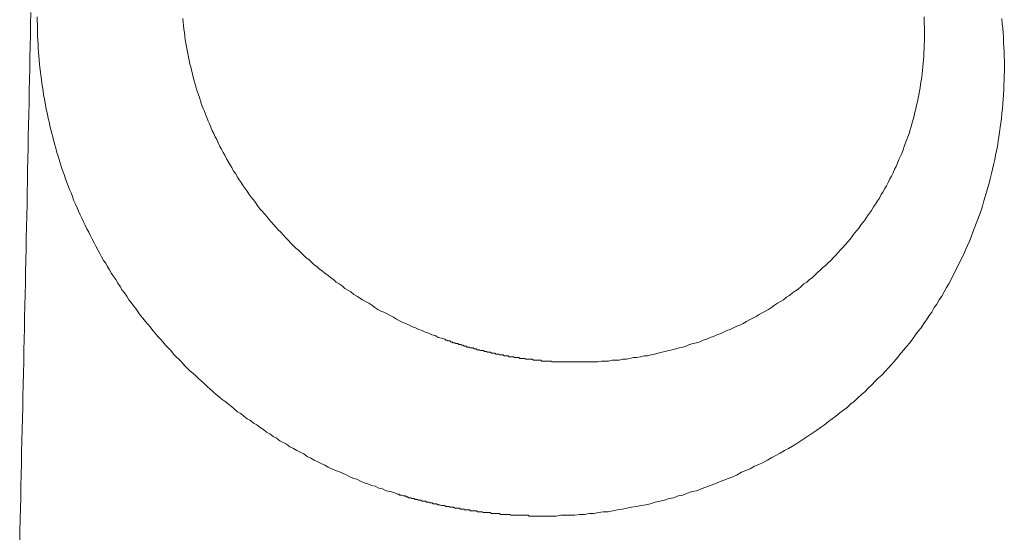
# Model space of a CAD drawing. Header units: millimetres. Extents: x -2274 to 12297, y -16157 to 26321.
# Tile 135 of 256: x -62.789 to -61.666, y -3935.595 to -3935.009. Entities that reach past the tile are written whole.
import ezdxf

# ---------------------------------------------------------------- set-up
doc = ezdxf.new("R2010")
doc.units = ezdxf.units.MM

msp = doc.modelspace()

# ---------------------------------------------------------------- linework, layer by layer
at = {"color": 253, "lineweight": 13}
for points in [[(-62.7761, -3935.001, 0), (-62.7764, -3935.014, 0), (-62.7766, -3935.027, 0), (-62.7768, -3935.04, 0), (-62.7771, -3935.053, 0), (-62.7773, -3935.065, 0), (-62.7776, -3935.078, 0), (-62.7779, -3935.091, 0), (-62.7781, -3935.104, 0), (-62.7784, -3935.117, 0), (-62.7786, -3935.13, 0), (-62.7789, -3935.143, 0), (-62.7791, -3935.156, 0), (-62.7794, -3935.168, 0), (-62.7797, -3935.181, 0), (-62.7799, -3935.194, 0), (-62.7802, -3935.207, 0), (-62.7804, -3935.22, 0), (-62.7807, -3935.233, 0), (-62.781, -3935.246, 0), (-62.7812, -3935.259, 0), (-62.7815, -3935.271, 0), (-62.7818, -3935.284, 0), (-62.782, -3935.297, 0), (-62.7823, -3935.31, 0), (-62.7826, -3935.323, 0), (-62.7829, -3935.336, 0), (-62.7831, -3935.349, 0), (-62.7834, -3935.362, 0), (-62.7837, -3935.374, 0), (-62.784, -3935.387, 0), (-62.7842, -3935.4, 0), (-62.7845, -3935.413, 0), (-62.7848, -3935.426, 0), (-62.7851, -3935.439, 0), (-62.7853, -3935.452, 0), (-62.7856, -3935.464, 0), (-62.7859, -3935.477, 0), (-62.7862, -3935.49, 0), (-62.7865, -3935.503, 0), (-62.7867, -3935.516, 0), (-62.787, -3935.529, 0), (-62.7873, -3935.542, 0), (-62.7876, -3935.555, 0), (-62.7879, -3935.567, 0), (-62.7882, -3935.58, 0), (-62.7884, -3935.593, 0), (-62.7887, -3935.606, 0)], [(-62.3578, -3935.551, 0), (-62.362, -3935.549, 0), (-62.3663, -3935.548, 0), (-62.3705, -3935.547, 0), (-62.3747, -3935.545, 0), (-62.3789, -3935.544, 0), (-62.3831, -3935.542, 0), (-62.3873, -3935.541, 0), (-62.3915, -3935.539, 0), (-62.3957, -3935.538, 0), (-62.3998, -3935.536, 0), (-62.404, -3935.534, 0), (-62.4081, -3935.533, 0), (-62.4122, -3935.531, 0), (-62.4164, -3935.529, 0), (-62.4205, -3935.527, 0), (-62.4246, -3935.525, 0), (-62.4286, -3935.524, 0), (-62.4327, -3935.522, 0), (-62.4368, -3935.52, 0), (-62.4408, -3935.518, 0), (-62.4448, -3935.516, 0), (-62.4488, -3935.514, 0), (-62.4528, -3935.512, 0), (-62.4568, -3935.51, 0), (-62.4608, -3935.508, 0), (-62.4647, -3935.505, 0), (-62.4687, -3935.503, 0), (-62.4726, -3935.501, 0), (-62.4765, -3935.499, 0), (-62.4804, -3935.497, 0), (-62.4842, -3935.494, 0), (-62.4881, -3935.492, 0), (-62.4919, -3935.49, 0), (-62.4957, -3935.487, 0), (-62.4995, -3935.485, 0), (-62.5033, -3935.482, 0), (-62.5071, -3935.48, 0), (-62.5108, -3935.477, 0), (-62.5146, -3935.475, 0), (-62.5183, -3935.472, 0), (-62.522, -3935.47, 0), (-62.5256, -3935.467, 0), (-62.5293, -3935.465, 0), (-62.5329, -3935.462, 0), (-62.5365, -3935.459, 0), (-62.5401, -3935.457, 0), (-62.5437, -3935.454, 0), (-62.5472, -3935.451, 0), (-62.5508, -3935.448, 0), (-62.5543, -3935.445, 0), (-62.5577, -3935.443, 0), (-62.5612, -3935.44, 0), (-62.5646, -3935.437, 0), (-62.568, -3935.434, 0), (-62.5714, -3935.431, 0), (-62.5748, -3935.428, 0), (-62.5781, -3935.425, 0), (-62.5815, -3935.422, 0), (-62.5847, -3935.419, 0), (-62.588, -3935.416, 0), (-62.5913, -3935.413, 0), (-62.5945, -3935.41, 0), (-62.5977, -3935.407, 0), (-62.6008, -3935.404, 0), (-62.604, -3935.4, 0), (-62.6071, -3935.397, 0), (-62.6102, -3935.394, 0), (-62.6133, -3935.391, 0), (-62.6163, -3935.387, 0), (-62.6193, -3935.384, 0), (-62.6223, -3935.381, 0), (-62.6253, -3935.377, 0), (-62.6282, -3935.374, 0), (-62.6312, -3935.371, 0), (-62.6341, -3935.367, 0), (-62.6369, -3935.364, 0), (-62.6398, -3935.36, 0), (-62.6426, -3935.357, 0), (-62.6453, -3935.354, 0), (-62.6481, -3935.35, 0), (-62.6508, -3935.347, 0), (-62.6535, -3935.343, 0), (-62.6562, -3935.339, 0), (-62.6589, -3935.336, 0), (-62.6615, -3935.332, 0), (-62.6641, -3935.329, 0), (-62.6667, -3935.325, 0), (-62.6692, -3935.321, 0), (-62.6717, -3935.318, 0), (-62.6742, -3935.314, 0), (-62.6767, -3935.31, 0), (-62.6791, -3935.306, 0), (-62.6815, -3935.303, 0), (-62.6839, -3935.299, 0), (-62.6862, -3935.295, 0), (-62.6885, -3935.291, 0), (-62.6908, -3935.287, 0), (-62.6931, -3935.284, 0), (-62.6953, -3935.28, 0), (-62.6975, -3935.276, 0), (-62.6996, -3935.272, 0), (-62.7018, -3935.268, 0), (-62.7039, -3935.264, 0), (-62.706, -3935.26, 0), (-62.708, -3935.256, 0), (-62.71, -3935.252, 0), (-62.712, -3935.248, 0), (-62.714, -3935.244, 0), (-62.7159, -3935.24, 0), (-62.7178, -3935.236, 0), (-62.7196, -3935.232, 0), (-62.7215, -3935.228, 0), (-62.7233, -3935.224, 0), (-62.725, -3935.22, 0), (-62.7268, -3935.216, 0), (-62.7285, -3935.211, 0), (-62.7301, -3935.207, 0), (-62.7318, -3935.203, 0), (-62.7334, -3935.199, 0), (-62.7349, -3935.195, 0), (-62.7365, -3935.191, 0), (-62.738, -3935.186, 0), (-62.7394, -3935.182, 0), (-62.7409, -3935.178, 0), (-62.7423, -3935.174, 0), (-62.7436, -3935.169, 0), (-62.7449, -3935.165, 0), (-62.7462, -3935.161, 0), (-62.7475, -3935.156, 0), (-62.7487, -3935.152, 0), (-62.7499, -3935.148, 0), (-62.7511, -3935.143, 0), (-62.7522, -3935.139, 0), (-62.7533, -3935.135, 0), (-62.7543, -3935.13, 0), (-62.7553, -3935.126, 0), (-62.7563, -3935.122, 0), (-62.7572, -3935.117, 0), (-62.7581, -3935.113, 0), (-62.759, -3935.109, 0), (-62.7598, -3935.104, 0), (-62.7606, -3935.1, 0), (-62.7614, -3935.095, 0), (-62.7621, -3935.091, 0), (-62.7628, -3935.086, 0), (-62.7634, -3935.082, 0), (-62.764, -3935.077, 0), (-62.7646, -3935.073, 0), (-62.7651, -3935.069, 0), (-62.7656, -3935.064, 0), (-62.7661, -3935.06, 0), (-62.7665, -3935.055, 0), (-62.7669, -3935.051, 0), (-62.7672, -3935.046, 0), (-62.7676, -3935.042, 0), (-62.7678, -3935.037, 0), (-62.7681, -3935.033, 0), (-62.7683, -3935.028, 0), (-62.7684, -3935.024, 0), (-62.7686, -3935.019, 0), (-62.7686, -3935.015, 0), (-62.7687, -3935.01, 0), (-62.7687, -3935.006, 0)], [(-62.1535, -3935.4, 0), (-62.1495, -3935.4, 0), (-62.1455, -3935.4, 0), (-62.1414, -3935.4, 0), (-62.1373, -3935.4, 0), (-62.1333, -3935.4, 0), (-62.1292, -3935.4, 0), (-62.1252, -3935.399, 0), (-62.1211, -3935.399, 0), (-62.117, -3935.399, 0), (-62.113, -3935.398, 0), (-62.1089, -3935.398, 0), (-62.1048, -3935.398, 0), (-62.1008, -3935.397, 0), (-62.0967, -3935.397, 0), (-62.0927, -3935.396, 0), (-62.0886, -3935.395, 0), (-62.0846, -3935.395, 0), (-62.0805, -3935.394, 0), (-62.0765, -3935.393, 0), (-62.0724, -3935.393, 0), (-62.0684, -3935.392, 0), (-62.0644, -3935.391, 0), (-62.0604, -3935.39, 0), (-62.0563, -3935.389, 0), (-62.0523, -3935.388, 0), (-62.0483, -3935.387, 0), (-62.0444, -3935.386, 0), (-62.0404, -3935.385, 0), (-62.0364, -3935.384, 0), (-62.0324, -3935.383, 0), (-62.0285, -3935.382, 0), (-62.0246, -3935.38, 0), (-62.0206, -3935.379, 0), (-62.0167, -3935.378, 0), (-62.0128, -3935.377, 0), (-62.0089, -3935.375, 0), (-62.005, -3935.374, 0), (-62.0012, -3935.372, 0), (-61.9973, -3935.371, 0), (-61.9935, -3935.369, 0), (-61.9897, -3935.368, 0), (-61.9859, -3935.366, 0), (-61.9821, -3935.364, 0), (-61.9783, -3935.363, 0), (-61.9745, -3935.361, 0), (-61.9708, -3935.359, 0), (-61.9671, -3935.358, 0), (-61.9634, -3935.356, 0), (-61.9597, -3935.354, 0), (-61.9561, -3935.352, 0), (-61.9524, -3935.35, 0), (-61.9488, -3935.348, 0), (-61.9452, -3935.346, 0), (-61.9416, -3935.344, 0), (-61.9381, -3935.342, 0), (-61.9345, -3935.34, 0), (-61.931, -3935.338, 0), (-61.9276, -3935.335, 0), (-61.9241, -3935.333, 0), (-61.9207, -3935.331, 0), (-61.9173, -3935.329, 0), (-61.9139, -3935.326, 0), (-61.9105, -3935.324, 0), (-61.9072, -3935.321, 0), (-61.9039, -3935.319, 0), (-61.9006, -3935.317, 0), (-61.8974, -3935.314, 0), (-61.8941, -3935.311, 0), (-61.891, -3935.309, 0), (-61.8878, -3935.306, 0), (-61.8847, -3935.304, 0), (-61.8816, -3935.301, 0), (-61.8785, -3935.298, 0), (-61.8754, -3935.295, 0), (-61.8724, -3935.292, 0), (-61.8695, -3935.29, 0), (-61.8665, -3935.287, 0), (-61.8636, -3935.284, 0), (-61.8607, -3935.281, 0), (-61.8579, -3935.278, 0), (-61.855, -3935.275, 0), (-61.8523, -3935.272, 0), (-61.8495, -3935.269, 0), (-61.8468, -3935.266, 0), (-61.8441, -3935.263, 0), (-61.8415, -3935.26, 0), (-61.8388, -3935.256, 0), (-61.8363, -3935.253, 0), (-61.8337, -3935.25, 0), (-61.8312, -3935.247, 0), (-61.8287, -3935.243, 0), (-61.8263, -3935.24, 0), (-61.8239, -3935.237, 0), (-61.8215, -3935.233, 0), (-61.8192, -3935.23, 0), (-61.8169, -3935.227, 0), (-61.8147, -3935.223, 0), (-61.8125, -3935.22, 0), (-61.8103, -3935.216, 0), (-61.8081, -3935.213, 0), (-61.8061, -3935.209, 0), (-61.804, -3935.206, 0), (-61.802, -3935.202, 0), (-61.8, -3935.199, 0), (-61.7981, -3935.195, 0), (-61.7962, -3935.191, 0), (-61.7943, -3935.188, 0), (-61.7925, -3935.184, 0), (-61.7908, -3935.18, 0), (-61.789, -3935.177, 0), (-61.7874, -3935.173, 0), (-61.7857, -3935.169, 0), (-61.7841, -3935.165, 0), (-61.7826, -3935.162, 0), (-61.7811, -3935.158, 0), (-61.7796, -3935.154, 0), (-61.7782, -3935.15, 0), (-61.7768, -3935.146, 0), (-61.7755, -3935.143, 0), (-61.7742, -3935.139, 0), (-61.773, -3935.135, 0), (-61.7718, -3935.131, 0), (-61.7706, -3935.127, 0), (-61.7695, -3935.123, 0), (-61.7685, -3935.119, 0), (-61.7675, -3935.115, 0), (-61.7665, -3935.111, 0), (-61.7656, -3935.107, 0), (-61.7647, -3935.103, 0), (-61.7639, -3935.099, 0), (-61.7631, -3935.095, 0), (-61.7623, -3935.091, 0), (-61.7616, -3935.087, 0), (-61.761, -3935.083, 0), (-61.7604, -3935.079, 0), (-61.7598, -3935.075, 0), (-61.7593, -3935.071, 0), (-61.7588, -3935.067, 0), (-61.7584, -3935.063, 0), (-61.758, -3935.059, 0), (-61.7577, -3935.055, 0), (-61.7574, -3935.051, 0), (-61.7572, -3935.047, 0), (-61.7569, -3935.042, 0), (-61.7568, -3935.038, 0), (-61.7567, -3935.034, 0), (-61.7566, -3935.03, 0), (-61.7566, -3935.026, 0), (-61.7566, -3935.022, 0), (-61.7566, -3935.018, 0), (-61.7568, -3935.014, 0), (-61.7569, -3935.01, 0), (-61.7571, -3935.006, 0)], [(-62.6026, -3935.008, 0), (-62.6022, -3935.012, 0), (-62.6018, -3935.016, 0), (-62.6014, -3935.02, 0), (-62.6009, -3935.024, 0), (-62.6004, -3935.028, 0), (-62.5998, -3935.032, 0), (-62.5992, -3935.036, 0), (-62.5985, -3935.04, 0), (-62.5978, -3935.044, 0), (-62.5971, -3935.048, 0), (-62.5963, -3935.052, 0), (-62.5955, -3935.056, 0), (-62.5946, -3935.06, 0), (-62.5937, -3935.063, 0), (-62.5928, -3935.067, 0), (-62.5918, -3935.071, 0), (-62.5908, -3935.075, 0), (-62.5897, -3935.079, 0), (-62.5886, -3935.083, 0), (-62.5875, -3935.087, 0), (-62.5863, -3935.091, 0), (-62.5851, -3935.094, 0), (-62.5838, -3935.098, 0), (-62.5825, -3935.102, 0), (-62.5812, -3935.106, 0), (-62.5798, -3935.11, 0), (-62.5784, -3935.113, 0), (-62.5769, -3935.117, 0), (-62.5754, -3935.121, 0), (-62.5739, -3935.125, 0), (-62.5723, -3935.128, 0), (-62.5707, -3935.132, 0), (-62.5691, -3935.136, 0), (-62.5674, -3935.139, 0), (-62.5657, -3935.143, 0), (-62.564, -3935.146, 0), (-62.5622, -3935.15, 0), (-62.5604, -3935.154, 0), (-62.5585, -3935.157, 0), (-62.5567, -3935.161, 0), (-62.5547, -3935.164, 0), (-62.5528, -3935.168, 0), (-62.5508, -3935.171, 0), (-62.5488, -3935.175, 0), (-62.5467, -3935.178, 0), (-62.5447, -3935.182, 0), (-62.5425, -3935.185, 0), (-62.5404, -3935.189, 0), (-62.5382, -3935.192, 0), (-62.536, -3935.195, 0), (-62.5337, -3935.199, 0), (-62.5315, -3935.202, 0), (-62.5292, -3935.205, 0), (-62.5268, -3935.209, 0), (-62.5245, -3935.212, 0), (-62.5221, -3935.215, 0), (-62.5196, -3935.218, 0), (-62.5172, -3935.222, 0), (-62.5147, -3935.225, 0), (-62.5121, -3935.228, 0), (-62.5096, -3935.231, 0), (-62.507, -3935.234, 0), (-62.5044, -3935.237, 0), (-62.5018, -3935.24, 0), (-62.4991, -3935.243, 0), (-62.4964, -3935.246, 0), (-62.4937, -3935.249, 0), (-62.491, -3935.252, 0), (-62.4882, -3935.255, 0), (-62.4854, -3935.258, 0), (-62.4826, -3935.261, 0), (-62.4797, -3935.264, 0), (-62.4768, -3935.267, 0), (-62.4739, -3935.27, 0), (-62.471, -3935.272, 0), (-62.468, -3935.275, 0), (-62.4651, -3935.278, 0), (-62.4621, -3935.281, 0), (-62.459, -3935.283, 0), (-62.456, -3935.286, 0), (-62.4529, -3935.289, 0), (-62.4498, -3935.291, 0), (-62.4467, -3935.294, 0), (-62.4436, -3935.296, 0), (-62.4404, -3935.299, 0), (-62.4372, -3935.301, 0), (-62.434, -3935.304, 0), (-62.4308, -3935.306, 0), (-62.4276, -3935.309, 0), (-62.4243, -3935.311, 0), (-62.421, -3935.313, 0), (-62.4177, -3935.316, 0), (-62.4144, -3935.318, 0), (-62.4111, -3935.32, 0), (-62.4077, -3935.323, 0), (-62.4043, -3935.325, 0), (-62.4009, -3935.327, 0), (-62.3975, -3935.329, 0), (-62.3941, -3935.331, 0), (-62.3906, -3935.333, 0), (-62.3872, -3935.335, 0), (-62.3837, -3935.338, 0), (-62.3802, -3935.34, 0), (-62.3767, -3935.342, 0), (-62.3732, -3935.343, 0), (-62.3696, -3935.345, 0), (-62.3661, -3935.347, 0), (-62.3625, -3935.349, 0), (-62.3589, -3935.351, 0), (-62.3553, -3935.353, 0), (-62.3517, -3935.355, 0), (-62.3481, -3935.356, 0), (-62.3444, -3935.358, 0), (-62.3408, -3935.36, 0), (-62.3371, -3935.361, 0), (-62.3335, -3935.363, 0), (-62.3298, -3935.364, 0), (-62.3261, -3935.366, 0), (-62.3224, -3935.367, 0), (-62.3186, -3935.369, 0), (-62.3149, -3935.37, 0), (-62.3112, -3935.372, 0), (-62.3074, -3935.373, 0), (-62.3037, -3935.374, 0)], [(-62.193, -3935.576, 0), (-62.1876, -3935.576, 0), (-62.1822, -3935.576, 0), (-62.1769, -3935.576, 0), (-62.1715, -3935.575, 0), (-62.1661, -3935.575, 0), (-62.1607, -3935.575, 0), (-62.1553, -3935.575, 0), (-62.1499, -3935.574, 0), (-62.1445, -3935.574, 0), (-62.1391, -3935.573, 0), (-62.1337, -3935.573, 0), (-62.1284, -3935.572, 0), (-62.123, -3935.571, 0), (-62.1176, -3935.571, 0), (-62.1122, -3935.57, 0), (-62.1068, -3935.569, 0), (-62.1014, -3935.568, 0), (-62.096, -3935.567, 0), (-62.0907, -3935.566, 0), (-62.0853, -3935.565, 0), (-62.0799, -3935.564, 0), (-62.0746, -3935.563, 0), (-62.0693, -3935.562, 0), (-62.0639, -3935.56, 0), (-62.0586, -3935.559, 0), (-62.0533, -3935.558, 0), (-62.048, -3935.556, 0), (-62.0427, -3935.555, 0), (-62.0374, -3935.553, 0), (-62.0322, -3935.552, 0), (-62.0269, -3935.55, 0), (-62.0217, -3935.548, 0), (-62.0165, -3935.547, 0), (-62.0113, -3935.545, 0), (-62.0061, -3935.543, 0), (-62.0009, -3935.541, 0), (-61.9958, -3935.539, 0), (-61.9906, -3935.537, 0), (-61.9855, -3935.535, 0), (-61.9804, -3935.533, 0), (-61.9754, -3935.531, 0), (-61.9703, -3935.529, 0), (-61.9653, -3935.526, 0), (-61.9603, -3935.524, 0), (-61.9553, -3935.522, 0), (-61.9504, -3935.519, 0), (-61.9454, -3935.517, 0), (-61.9405, -3935.515, 0), (-61.9357, -3935.512, 0), (-61.9308, -3935.509, 0), (-61.926, -3935.507, 0), (-61.9212, -3935.504, 0), (-61.9164, -3935.501, 0), (-61.9117, -3935.499, 0), (-61.907, -3935.496, 0), (-61.9023, -3935.493, 0), (-61.8977, -3935.49, 0), (-61.8931, -3935.487, 0), (-61.8885, -3935.484, 0), (-61.884, -3935.481, 0), (-61.8795, -3935.478, 0), (-61.8751, -3935.475, 0), (-61.8706, -3935.472, 0), (-61.8662, -3935.468, 0), (-61.8619, -3935.465, 0), (-61.8576, -3935.462, 0), (-61.8533, -3935.458, 0), (-61.8491, -3935.455, 0), (-61.8449, -3935.452, 0), (-61.8408, -3935.448, 0), (-61.8367, -3935.445, 0), (-61.8326, -3935.441, 0), (-61.8286, -3935.437, 0), (-61.8246, -3935.434, 0), (-61.8207, -3935.43, 0), (-61.8168, -3935.426, 0), (-61.8129, -3935.422, 0), (-61.8091, -3935.418, 0), (-61.8053, -3935.415, 0), (-61.8016, -3935.411, 0), (-61.798, -3935.407, 0), (-61.7943, -3935.403, 0), (-61.7907, -3935.399, 0), (-61.7872, -3935.395, 0), (-61.7837, -3935.39, 0), (-61.7803, -3935.386, 0), (-61.7769, -3935.382, 0), (-61.7735, -3935.378, 0), (-61.7702, -3935.374, 0), (-61.7669, -3935.369, 0), (-61.7637, -3935.365, 0), (-61.7605, -3935.361, 0), (-61.7574, -3935.356, 0), (-61.7544, -3935.352, 0), (-61.7513, -3935.347, 0), (-61.7484, -3935.343, 0), (-61.7454, -3935.338, 0), (-61.7426, -3935.334, 0), (-61.7397, -3935.329, 0), (-61.7369, -3935.325, 0), (-61.7342, -3935.32, 0), (-61.7315, -3935.315, 0), (-61.7289, -3935.311, 0), (-61.7263, -3935.306, 0), (-61.7238, -3935.301, 0), (-61.7213, -3935.296, 0), (-61.7189, -3935.291, 0), (-61.7165, -3935.287, 0), (-61.7142, -3935.282, 0), (-61.7119, -3935.277, 0), (-61.7097, -3935.272, 0), (-61.7075, -3935.267, 0), (-61.7054, -3935.262, 0), (-61.7034, -3935.257, 0), (-61.7014, -3935.252, 0), (-61.6994, -3935.247, 0), (-61.6975, -3935.242, 0), (-61.6957, -3935.237, 0), (-61.6939, -3935.232, 0), (-61.6921, -3935.227, 0), (-61.6904, -3935.222, 0), (-61.6888, -3935.216, 0), (-61.6872, -3935.211, 0), (-61.6857, -3935.206, 0), (-61.6842, -3935.201, 0), (-61.6828, -3935.196, 0), (-61.6815, -3935.191, 0), (-61.6801, -3935.185, 0), (-61.6789, -3935.18, 0), (-61.6777, -3935.175, 0), (-61.6765, -3935.169, 0), (-61.6755, -3935.164, 0), (-61.6744, -3935.159, 0), (-61.6735, -3935.154, 0), (-61.6725, -3935.148, 0), (-61.6717, -3935.143, 0), (-61.6709, -3935.138, 0), (-61.6701, -3935.132, 0), (-61.6694, -3935.127, 0), (-61.6688, -3935.122, 0), (-61.6682, -3935.116, 0), (-61.6677, -3935.111, 0), (-61.6672, -3935.105, 0), (-61.6668, -3935.1, 0), (-61.6664, -3935.095, 0), (-61.6661, -3935.089, 0), (-61.6659, -3935.084, 0), (-61.6657, -3935.078, 0), (-61.6656, -3935.073, 0), (-61.6655, -3935.068, 0), (-61.6655, -3935.062, 0), (-61.6655, -3935.057, 0), (-61.6656, -3935.051, 0), (-61.6658, -3935.046, 0), (-61.666, -3935.041, 0), (-61.6663, -3935.035, 0), (-61.6666, -3935.03, 0), (-61.667, -3935.024, 0), (-61.6674, -3935.019, 0), (-61.6679, -3935.014, 0), (-61.6684, -3935.008, 0)], [(-62.3036, -3935.374, 0), (-62.3025, -3935.375, 0), (-62.3014, -3935.375, 0), (-62.3002, -3935.376, 0), (-62.2991, -3935.376, 0), (-62.2979, -3935.376, 0), (-62.2968, -3935.377, 0), (-62.2957, -3935.377, 0), (-62.2945, -3935.378, 0), (-62.2934, -3935.378, 0), (-62.2922, -3935.378, 0), (-62.2911, -3935.379, 0), (-62.29, -3935.379, 0), (-62.2888, -3935.379, 0), (-62.2877, -3935.38, 0), (-62.2865, -3935.38, 0), (-62.2854, -3935.38, 0), (-62.2842, -3935.381, 0), (-62.2831, -3935.381, 0), (-62.2819, -3935.382, 0), (-62.2807, -3935.382, 0), (-62.2796, -3935.382, 0), (-62.2784, -3935.383, 0), (-62.2773, -3935.383, 0), (-62.2761, -3935.383, 0), (-62.275, -3935.384, 0), (-62.2738, -3935.384, 0), (-62.2726, -3935.384, 0), (-62.2715, -3935.384, 0), (-62.2703, -3935.385, 0), (-62.2691, -3935.385, 0), (-62.268, -3935.385, 0), (-62.2668, -3935.386, 0), (-62.2656, -3935.386, 0), (-62.2645, -3935.386, 0), (-62.2633, -3935.387, 0), (-62.2621, -3935.387, 0), (-62.261, -3935.387, 0), (-62.2598, -3935.387, 0), (-62.2586, -3935.388, 0), (-62.2575, -3935.388, 0), (-62.2563, -3935.388, 0), (-62.2551, -3935.389, 0), (-62.2539, -3935.389, 0), (-62.2527, -3935.389, 0), (-62.2516, -3935.389, 0), (-62.2504, -3935.39, 0), (-62.2492, -3935.39, 0), (-62.248, -3935.39, 0), (-62.2469, -3935.39, 0), (-62.2457, -3935.391, 0), (-62.2445, -3935.391, 0), (-62.2433, -3935.391, 0), (-62.2421, -3935.391, 0), (-62.2409, -3935.392, 0), (-62.2398, -3935.392, 0), (-62.2386, -3935.392, 0), (-62.2374, -3935.392, 0), (-62.2362, -3935.393, 0), (-62.235, -3935.393, 0), (-62.2338, -3935.393, 0), (-62.2326, -3935.393, 0), (-62.2314, -3935.393, 0), (-62.2303, -3935.394, 0), (-62.2291, -3935.394, 0), (-62.2279, -3935.394, 0), (-62.2267, -3935.394, 0), (-62.2255, -3935.394, 0), (-62.2243, -3935.395, 0), (-62.2231, -3935.395, 0), (-62.2219, -3935.395, 0), (-62.2207, -3935.395, 0), (-62.2195, -3935.395, 0), (-62.2183, -3935.396, 0), (-62.2171, -3935.396, 0), (-62.2159, -3935.396, 0), (-62.2147, -3935.396, 0), (-62.2136, -3935.396, 0), (-62.2124, -3935.396, 0), (-62.2112, -3935.397, 0), (-62.21, -3935.397, 0), (-62.2088, -3935.397, 0), (-62.2076, -3935.397, 0), (-62.2064, -3935.397, 0), (-62.2052, -3935.397, 0), (-62.204, -3935.397, 0), (-62.2028, -3935.398, 0), (-62.2016, -3935.398, 0), (-62.2004, -3935.398, 0), (-62.1992, -3935.398, 0), (-62.198, -3935.398, 0), (-62.1968, -3935.398, 0), (-62.1956, -3935.398, 0), (-62.1944, -3935.398, 0), (-62.1932, -3935.399, 0), (-62.192, -3935.399, 0), (-62.1908, -3935.399, 0), (-62.1896, -3935.399, 0), (-62.1884, -3935.399, 0), (-62.1872, -3935.399, 0), (-62.186, -3935.399, 0), (-62.1848, -3935.399, 0), (-62.1836, -3935.399, 0), (-62.1824, -3935.399, 0), (-62.1812, -3935.4, 0), (-62.18, -3935.4, 0), (-62.1788, -3935.4, 0), (-62.1776, -3935.4, 0), (-62.1764, -3935.4, 0), (-62.1752, -3935.4, 0), (-62.174, -3935.4, 0), (-62.1728, -3935.4, 0), (-62.1716, -3935.4, 0), (-62.1704, -3935.4, 0), (-62.1691, -3935.4, 0), (-62.1679, -3935.4, 0), (-62.1667, -3935.4, 0), (-62.1655, -3935.4, 0), (-62.1643, -3935.4, 0), (-62.1631, -3935.4, 0), (-62.1619, -3935.4, 0), (-62.1607, -3935.4, 0), (-62.1595, -3935.4, 0), (-62.1583, -3935.4, 0), (-62.1571, -3935.4, 0), (-62.1559, -3935.4, 0), (-62.1547, -3935.4, 0), (-62.1535, -3935.4, 0)], [(-62.3577, -3935.551, 0), (-62.3564, -3935.551, 0), (-62.3552, -3935.552, 0), (-62.3539, -3935.552, 0), (-62.3527, -3935.552, 0), (-62.3514, -3935.553, 0), (-62.3501, -3935.553, 0), (-62.3489, -3935.553, 0), (-62.3476, -3935.554, 0), (-62.3464, -3935.554, 0), (-62.3451, -3935.555, 0), (-62.3438, -3935.555, 0), (-62.3426, -3935.555, 0), (-62.3413, -3935.556, 0), (-62.34, -3935.556, 0), (-62.3388, -3935.556, 0), (-62.3375, -3935.557, 0), (-62.3362, -3935.557, 0), (-62.3349, -3935.557, 0), (-62.3337, -3935.558, 0), (-62.3324, -3935.558, 0), (-62.3311, -3935.558, 0), (-62.3298, -3935.559, 0), (-62.3286, -3935.559, 0), (-62.3273, -3935.559, 0), (-62.326, -3935.559, 0), (-62.3247, -3935.56, 0), (-62.3234, -3935.56, 0), (-62.3222, -3935.56, 0), (-62.3209, -3935.561, 0), (-62.3196, -3935.561, 0), (-62.3183, -3935.561, 0), (-62.317, -3935.562, 0), (-62.3157, -3935.562, 0), (-62.3145, -3935.562, 0), (-62.3132, -3935.562, 0), (-62.3119, -3935.563, 0), (-62.3106, -3935.563, 0), (-62.3093, -3935.563, 0), (-62.308, -3935.564, 0), (-62.3067, -3935.564, 0), (-62.3054, -3935.564, 0), (-62.3041, -3935.564, 0), (-62.3028, -3935.565, 0), (-62.3016, -3935.565, 0), (-62.3003, -3935.565, 0), (-62.299, -3935.565, 0), (-62.2977, -3935.566, 0), (-62.2964, -3935.566, 0), (-62.2951, -3935.566, 0), (-62.2938, -3935.566, 0), (-62.2925, -3935.567, 0), (-62.2912, -3935.567, 0), (-62.2899, -3935.567, 0), (-62.2886, -3935.567, 0), (-62.2873, -3935.567, 0), (-62.286, -3935.568, 0), (-62.2847, -3935.568, 0), (-62.2834, -3935.568, 0), (-62.2821, -3935.568, 0), (-62.2808, -3935.569, 0), (-62.2795, -3935.569, 0), (-62.2782, -3935.569, 0), (-62.2769, -3935.569, 0), (-62.2756, -3935.569, 0), (-62.2743, -3935.57, 0), (-62.273, -3935.57, 0), (-62.2717, -3935.57, 0), (-62.2704, -3935.57, 0), (-62.2691, -3935.57, 0), (-62.2677, -3935.57, 0), (-62.2664, -3935.571, 0), (-62.2651, -3935.571, 0), (-62.2638, -3935.571, 0), (-62.2625, -3935.571, 0), (-62.2612, -3935.571, 0), (-62.2599, -3935.572, 0), (-62.2586, -3935.572, 0), (-62.2573, -3935.572, 0), (-62.256, -3935.572, 0), (-62.2547, -3935.572, 0), (-62.2534, -3935.572, 0), (-62.252, -3935.572, 0), (-62.2507, -3935.573, 0), (-62.2494, -3935.573, 0), (-62.2481, -3935.573, 0), (-62.2468, -3935.573, 0), (-62.2455, -3935.573, 0), (-62.2442, -3935.573, 0), (-62.2429, -3935.573, 0), (-62.2416, -3935.573, 0), (-62.2402, -3935.574, 0), (-62.2389, -3935.574, 0), (-62.2376, -3935.574, 0), (-62.2363, -3935.574, 0), (-62.235, -3935.574, 0), (-62.2337, -3935.574, 0), (-62.2324, -3935.574, 0), (-62.2311, -3935.574, 0), (-62.2297, -3935.574, 0), (-62.2284, -3935.575, 0), (-62.2271, -3935.575, 0), (-62.2258, -3935.575, 0), (-62.2245, -3935.575, 0), (-62.2232, -3935.575, 0), (-62.2219, -3935.575, 0), (-62.2205, -3935.575, 0), (-62.2192, -3935.575, 0), (-62.2179, -3935.575, 0), (-62.2166, -3935.575, 0), (-62.2153, -3935.575, 0), (-62.214, -3935.575, 0), (-62.2127, -3935.575, 0), (-62.2114, -3935.575, 0), (-62.21, -3935.575, 0), (-62.2087, -3935.575, 0), (-62.2074, -3935.576, 0), (-62.2061, -3935.576, 0), (-62.2048, -3935.576, 0), (-62.2035, -3935.576, 0), (-62.2022, -3935.576, 0), (-62.2008, -3935.576, 0), (-62.1995, -3935.576, 0), (-62.1982, -3935.576, 0), (-62.1969, -3935.576, 0), (-62.1956, -3935.576, 0), (-62.1943, -3935.576, 0), (-62.193, -3935.576, 0)]]:
    msp.add_polyline3d(points, dxfattribs=at)

doc.saveas('drawing.dxf')
